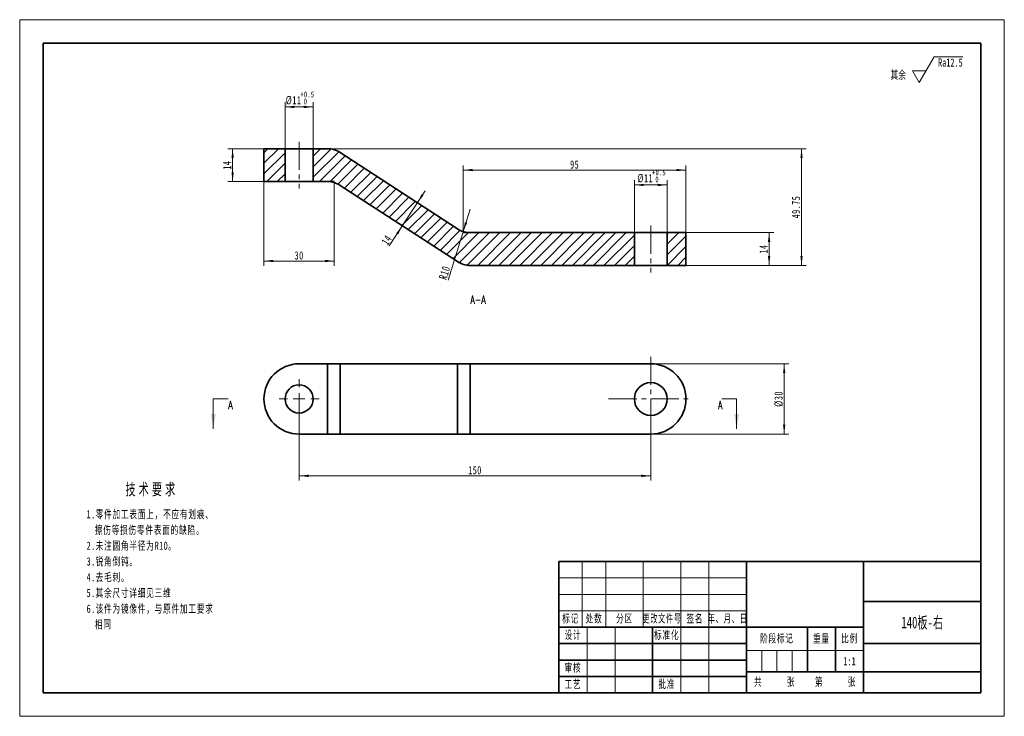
# Model space of a CAD drawing. Header units: millimetres. Extents: x -210 to 210, y -148 to 148.
import ezdxf
from ezdxf.enums import TextEntityAlignment as Align

# ---------------------------------------------------------------- set-up
doc = ezdxf.new("R2010")
doc.units = ezdxf.units.MM
doc.set_wipeout_variables(frame=1)
doc.linetypes.add('点画线', pattern=[18, 12, -2, 2, -2])
doc.layers.get('0').update_dxf_attribs({"lineweight": 35})
for name, color, linetype, lineweight in [('10', 7, 'Continuous', 18), ('中心线层', 1, '点画线', 18), ('剖面线层', 4, 'Continuous', 18), ('尺寸线层', 3, 'Continuous', 18), ('粗实线层', 7, 'Continuous', 35), ('细实线层', 7, 'Continuous', 18)]:
    doc.layers.add(name, color=color, linetype=linetype, lineweight=lineweight)
doc.styles.add('SLDTEXTSTYLE1', font='txt.shx', dxfattribs={"width": 0.7, "bigfont": 'gbcbig.shx'})
doc.styles.add('TitleStyle', font='txt', dxfattribs={"width": 0.667})
doc.styles.add('标准', font='txt', dxfattribs={"width": 0.667})
doc.dimstyles.new('GB_尺寸', dxfattribs={"dimtxt": 3.5, "dimasz": 4, "dimexe": 2, "dimexo": 0, "dimtad": 1, "dimdsep": 46, "dimtxsty": '标准', "dimblk": '_CAXARROW', "dimcen": 0, "dimdle": 6, "dimazin": 2, "dimtfac": 0.707107, "dimtdec": 3, "dimtmove": 2, "dimatfit": 3, "dimfxl": 0, "dimfrac": 2, "dimtolj": 1, "dimtzin": 0, "dimarcsym": 0})

# ---------------------------------------------------------------- blocks, each defined once
blk = doc.blocks.new('$CAXA_FRAME_13B17AC1$')
at = {"layer": '粗实线层'}
for p, q in [((-200, 138.5), (-200, -138.5)), ((200, 138.5), (-200, 138.5)), ((200, -138.5), (200, 138.5)), ((-200, -138.5), (200, -138.5))]:
    blk.add_line(p, q, dxfattribs=at)
at = {"layer": '细实线层'}
for p, q in [((210, 148.5), (-210, 148.5)), ((-210, 148.5), (-210, -148.5)), ((210, -148.5), (210, 148.5)), ((-210, -148.5), (210, -148.5))]:
    blk.add_line(p, q, dxfattribs=at)
blk = doc.blocks.new('$CAXA_TITLE_151E506F$')
at = {"layer": '粗实线层'}
for p, q in [((0, 56), (-180, 56)), ((-180, 56), (-180, 0)), ((-100, 56), (-100, 0)), ((-50, 56), (-50, 0)), ((0, 0), (0, 56)), ((0, 39), (-50, 39)), ((-50, 28), (-180, 28)), ((-140, 28), (-140, 0)), ((-74, 28), (-74, 9)), ((-62, 28), (-62, 9)), ((-100, 21), (-180, 21)), ((0, 21), (-50, 21)), ((-100, 14), (-180, 14)), ((0, 9), (-100, 9)), ((-100, 7), (-180, 7)), ((0, 0), (-180, 0))]:
    blk.add_line(p, q, dxfattribs=at)
at = {"layer": '细实线层'}
for p, q in [((-170, 56), (-170, 28)), ((-160, 56), (-160, 28)), ((-144, 56), (-144, 28)), ((-128, 56), (-128, 0)), ((-116, 56), (-116, 0)), ((-100, 49), (-180, 49)), ((-100, 42), (-180, 42)), ((-100, 35), (-180, 35)), ((-168, 28), (-168, 0)), ((-156, 28), (-156, 0)), ((-50, 18), (-100, 18)), ((-93.5, 18), (-93.5, 9)), ((-87, 18), (-87, 9)), ((-80.5, 18), (-80.5, 9))]:
    blk.add_line(p, q, dxfattribs=at)
at = {"layer": '尺寸线层', "char_height": 3.5, "attachment_point": 5, "line_spacing_factor": 1.369753, "style": '标准'}
for s, insert, width in [('\\T1.1;标记', (-175, 31.5), 18), ('\\T1.1;处数', (-165, 31.5), 18), ('\\T1.1;分区', (-152, 31.5), 30), ('\\T1.1;{\\W0.618357;更改文件号}', (-136, 31.5), 30), ('\\T1.1;签名', (-122, 31.5), 22), ('\\T1.1;{\\W0.634692;年、月、日}', (-108, 31.5), 30), ('\\T1.1;设计', (-174, 24.5), 22), ('\\T1.1;标准化', (-134, 24.5), 22), ('\\T1.1;阶段标记', (-87, 23), 50), ('\\T1.1;重量', (-68, 23), 22), ('\\T1.1;比例', (-56, 23), 22), ('\\T1.1;审核', (-174, 10.5), 22), ('\\T1.1;工艺', (-174, 3.5), 22), ('\\T1.1;批准', (-134, 3.5), 22), ('\\T1.1;共', (-95, 4.5), 8), ('\\T1.1;张', (-81, 4.5), 8), ('\\T1.1;第', (-69, 4.5), 8), ('\\T1.1;张', (-55, 4.5), 8)]:
    blk.add_mtext(s, dxfattribs=dict(at, insert=insert, width=width))
at = {"layer": '尺寸线层', "style": '标准'}
for tag, height, width, p in [('标记C', 3.54, 0.667, (-175, 52.5)), ('处数C', 3.54, 0.667, (-165, 52.5)), ('分区C', 3.54, 0.667, (-152, 52.5)), ('更改文件号C', 3.54, 0.512156, (-136, 52.5)), ('更改签名C', 3.54, 0.459969, (-122, 52.5)), ('更改日期C', 3.54, 0.62723, (-108, 52.5)), ('单位名称', 5.05, 0.667, (-25, 47.5)), ('标记B', 3.54, 0.667, (-175, 45.5)), ('处数B', 3.54, 0.667, (-165, 45.5)), ('分区B', 3.54, 0.667, (-152, 45.5)), ('更改文件号B', 3.54, 0.512156, (-136, 45.5)), ('更改签名B', 3.54, 0.459969, (-122, 45.5)), ('更改日期B', 3.54, 0.62723, (-108, 45.5)), ('材料名称', 5.05, 0.667, (-75, 42)), ('标记A', 3.54, 0.667, (-175, 38.5)), ('处数A', 3.54, 0.667, (-165, 38.5)), ('分区A', 3.54, 0.667, (-152, 38.5)), ('更改文件号A', 3.54, 0.512156, (-136, 38.5)), ('更改签名A', 3.54, 0.459969, (-122, 38.5)), ('更改日期A', 3.54, 0.62723, (-108, 38.5)), ('图纸名称', 5.05, 0.667, (-25, 30)), ('设计', 3.54, 0.667, (-162, 24.5)), ('设计日期', 3.54, 0.667, (-148, 24.5)), ('标准化', 3.54, 0.667, (-122, 24.5)), ('标准化日期', 3.54, 0.569556, (-108, 24.5)), ('图纸编号', 5.05, 0.667, (-25, 15)), ('审核', 3.54, 0.667, (-162, 10.5)), ('审核日期', 3.54, 0.667, (-148, 10.5)), ('阶段标记S', 3.54, 0.229984, (-96.75, 13.5)), ('阶段标记A', 3.54, 0.229984, (-90.25, 13.5)), ('阶段标记B', 3.54, 0.229984, (-83.75, 13.5)), ('阶段标记C', 3.54, 0.229984, (-77.25, 13.5)), ('重量', 3.54, 0.667, (-68, 13.5)), ('图纸比例', 3.54, 0.524733, (-56, 13.5)), ('工艺', 3.54, 0.667, (-162, 3.5)), ('工艺日期', 3.54, 0.667, (-148, 3.5)), ('批准', 3.54, 0.667, (-122, 3.5)), ('批准日期', 3.54, 0.667, (-108, 3.5)), ('页数', 3.54, 0.667, (-88, 4.5)), ('页码', 3.54, 0.667, (-62, 4.5)), ('投影符号', 3.54, 0.667, (-25, 4.5))]:
    blk.add_attdef(tag, text='', height=height, dxfattribs=dict(at, width=width)).set_placement(p, align=Align.MIDDLE_CENTER)
blk = doc.blocks.new('*X4')
at = {"layer": '尺寸线层', "color": 0, "linetype": 'ByBlock', "lineweight": -2, "line_spacing_factor": 1.15057}
for s, insert, char_height, width, attachment_point, style in [('\\T1.3;技术要求', (27.83, 0), 5, 114.1797, 2, 'TitleStyle'), ('\\T1.1;\\pxi-1,l1;1.零件加工表面上，不应有划痕、擦伤等损伤零件表面的缺陷。\\P2.未注圆角半径为R10。\\P3.锐角倒钝。\\P4.去毛刺。\\P5.其余尺寸详细见三维\\P6.该件为镜像件，与原件加工要求相同\\P', (0, -11.39), 3.5, 57.0899, 1, '标准')]:
    blk.add_mtext(s, dxfattribs=dict(at, insert=insert, char_height=char_height, width=width, attachment_point=attachment_point, style=style))
blk = doc.blocks.new('SW_CENTERMARKSYMBOL_0_9')
at = {"layer": '10', "color": 0}
for p, q in [((0, 5), (0, 8.5)), ((-5, 0), (-8.5, 0)), ((0, 0), (-2.5, 0)), ((0, 0), (0, 2.5)), ((0, 0), (0, -2.5)), ((0, 0), (2.5, 0)), ((5, 0), (8.5, 0)), ((0, -5), (0, -8.5))]:
    blk.add_line(p, q, dxfattribs=at)
blk = doc.blocks.new('*X6')
at = {"layer": '尺寸线层', "linetype": 'Continuous'}
for points in [[(109.67, 57.73), (110.17, 53.73), (109.17, 53.73)], [(109.67, 43.73), (110.17, 47.73), (109.17, 47.73)]]:
    blk.add_hatch(color=0, dxfattribs=at).paths.add_polyline_path(points, flags=0)
at = {"layer": '尺寸线层', "color": 0, "linetype": 'Continuous'}
for p, q in [((74.2, 57.73), (111.67, 57.73)), ((109.67, 57.73), (109.67, 43.73)), ((74.2, 43.73), (111.67, 43.73))]:
    blk.add_line(p, q, dxfattribs=at)
at = {"layer": '尺寸线层', "color": 0, "insert": (107.3, 50.73), "char_height": 3.5, "width": 7, "attachment_point": 5, "rotation": 90, "line_spacing_factor": 1.15057, "style": '标准'}
blk.add_mtext('\\T1.1;14', dxfattribs=at)
blk = doc.blocks.new('_CAXARROW')
blk.add_hatch(color=0).paths.add_polyline_path([(0, 0), (-1, 0.125), (-1, -0.125)], flags=0)
blk = doc.blocks.new('*X7')
at = {"layer": '尺寸线层', "linetype": 'Continuous'}
for points in [[(123.51, 93.48), (123.01, 89.48), (124.01, 89.48)], [(123.51, 43.73), (123.01, 47.73), (124.01, 47.73)]]:
    blk.add_hatch(color=0, dxfattribs=at).paths.add_polyline_path(points, flags=0)
at = {"layer": '尺寸线层', "color": 0, "linetype": 'Continuous'}
for p, q in [((-78.77, 93.48), (125.51, 93.48)), ((123.51, 43.73), (123.51, 93.48)), ((52.2, 43.73), (125.51, 43.73))]:
    blk.add_line(p, q, dxfattribs=at)
at = {"layer": '尺寸线层', "color": 0, "insert": (121.15, 68.61), "char_height": 3.5, "width": 16.3592, "attachment_point": 5, "rotation": 90, "line_spacing_factor": 1.15057, "style": '标准'}
blk.add_mtext('\\T1.1;49.75', dxfattribs=at)
blk = doc.blocks.new('*X8')
at = {"layer": '尺寸线层', "linetype": 'Continuous'}
for points in [[(-40.36, 70.44), (-37.76, 73.53), (-38.6, 74.07)], [(-46.75, 60.6), (-48.52, 56.98), (-49.35, 57.52)]]:
    blk.add_hatch(color=0, dxfattribs=at).paths.add_polyline_path(points, flags=0)
at = {"layer": '尺寸线层', "color": 0, "linetype": 'Continuous'}
for p, q in [((-37.09, 75.47), (-52.33, 52.03)), ((-34.26, 66.48), (-42.03, 71.53)), ((-40.65, 56.63), (-48.43, 61.69))]:
    blk.add_line(p, q, dxfattribs=at)
at = {"layer": '尺寸线层', "color": 0, "insert": (-53.49, 54.58), "char_height": 3.5, "width": 7, "attachment_point": 5, "rotation": 56.9761, "line_spacing_factor": 1.15057, "style": '标准'}
blk.add_mtext('\\T1.1;14', dxfattribs=at)
blk = doc.blocks.new('*X9')
at = {"layer": '尺寸线层', "linetype": 'Continuous'}
for points in [[(-119.17, 93.48), (-118.67, 89.48), (-119.67, 89.48)], [(-119.17, 79.48), (-118.67, 83.48), (-119.67, 83.48)]]:
    blk.add_hatch(color=0, dxfattribs=at).paths.add_polyline_path(points, flags=0)
at = {"layer": '尺寸线层', "color": 0, "linetype": 'Continuous'}
for p, q in [((-105.8, 93.48), (-121.17, 93.48)), ((-119.17, 93.48), (-119.17, 79.48)), ((-105.8, 79.48), (-121.17, 79.48))]:
    blk.add_line(p, q, dxfattribs=at)
at = {"layer": '尺寸线层', "color": 0, "insert": (-121.54, 86.48), "char_height": 3.5, "width": 7, "attachment_point": 5, "rotation": 90, "line_spacing_factor": 1.15057, "style": '标准'}
blk.add_mtext('\\T1.1;14', dxfattribs=at)
blk = doc.blocks.new('*X10')
at = {"layer": '尺寸线层', "linetype": 'Continuous'}
blk.add_hatch(color=0, dxfattribs=at).paths.add_polyline_path([(-20.81, 58.19), (-20.1, 62.15), (-19.15, 61.86)], flags=0)
at = {"layer": '尺寸线层', "color": 0, "linetype": 'Continuous'}
blk.add_line((-27.27, 37.49), (-17.84, 67.73), dxfattribs=at)
at = {"layer": '尺寸线层', "color": 0, "linetype": 'Continuous', "insert": (-28.77, 40.62), "char_height": 3.5, "width": 9.6812, "attachment_point": 5, "rotation": 72.6793, "line_spacing_factor": 1.15057, "style": '标准'}
blk.add_mtext('\\T1.1;R10', dxfattribs=at)
blk = doc.blocks.new('*X11')
at = {"layer": '尺寸线层', "linetype": 'Continuous'}
for points in [[(116.11, 1.8), (116.61, -2.2), (115.61, -2.2)], [(116.11, -28.2), (116.61, -24.2), (115.61, -24.2)]]:
    blk.add_hatch(color=0, dxfattribs=at).paths.add_polyline_path(points, flags=0)
at = {"layer": '尺寸线层', "color": 0, "linetype": 'Continuous'}
for p, q in [((59.2, 1.8), (118.11, 1.8)), ((116.11, 1.8), (116.11, -28.2)), ((59.2, -28.2), (118.11, -28.2))]:
    blk.add_line(p, q, dxfattribs=at)
at = {"layer": '尺寸线层', "color": 0, "insert": (113.76, -13.2), "char_height": 3.5, "width": 11.7255, "attachment_point": 5, "rotation": 90, "line_spacing_factor": 1.15057, "style": '标准'}
blk.add_mtext('\\T1.1;%%C30', dxfattribs=at)
blk = doc.blocks.new('*X12')
at = {"layer": '尺寸线层', "linetype": 'Continuous'}
for points in [[(-90.8, -45.98), (-86.8, -45.48), (-86.8, -46.48)], [(59.2, -45.98), (55.2, -45.48), (55.2, -46.48)]]:
    blk.add_hatch(color=0, dxfattribs=at).paths.add_polyline_path(points, flags=0)
at = {"layer": '尺寸线层', "color": 0, "linetype": 'Continuous'}
for p, q in [((-90.8, -13.2), (-90.8, -47.98)), ((59.2, -13.2), (59.2, -47.98)), ((-90.8, -45.98), (59.2, -45.98))]:
    blk.add_line(p, q, dxfattribs=at)
at = {"layer": '尺寸线层', "color": 0, "insert": (-15.8, -43.61), "char_height": 3.5, "width": 9.3027, "attachment_point": 5, "line_spacing_factor": 1.15057, "style": '标准'}
blk.add_mtext('\\T1.1;150', dxfattribs=at)
blk = doc.blocks.new('*X14')
at = {"layer": '尺寸线层', "color": 0, "char_height": 3.5, "attachment_point": 1, "line_spacing_factor": 1.15057, "style": '标准'}
for s, insert, width in [('\\T1.1;{\\H0.707107x;+0.5}', (-90.25, 117.86), 19.6447), ('\\T1.1;%%C11', (-96.54, 115.93), 45.8989), ('\\T1.1;{\\H0.707107x;0}', (-88.82, 114.91), 19.6447)]:
    blk.add_mtext(s, dxfattribs=dict(at, insert=insert, width=width))
blk = doc.blocks.new('*X13')
at = {"layer": '尺寸线层', "linetype": 'Continuous'}
for points in [[(-96.8, 111.31), (-92.8, 110.81), (-92.8, 111.81)], [(-84.8, 111.31), (-88.8, 110.81), (-88.8, 111.81)]]:
    blk.add_hatch(color=0, dxfattribs=at).paths.add_polyline_path(points, flags=0)
at = {"layer": '尺寸线层', "color": 0, "linetype": 'Continuous'}
for p, q in [((-96.8, 93.48), (-96.8, 113.31)), ((-84.8, 111.31), (-96.8, 111.31)), ((-84.8, 93.48), (-84.8, 113.31))]:
    blk.add_line(p, q, dxfattribs=at)
at = {"layer": '尺寸线层', "color": 0}
blk.add_blockref('*X14', (0, 0), dxfattribs=at)
blk = doc.blocks.new('*X16')
at = {"layer": '尺寸线层', "color": 0, "char_height": 3.5, "attachment_point": 1, "line_spacing_factor": 1.15057, "style": '标准'}
for s, insert, width in [('\\T1.1;{\\H0.707107x;+0.5}', (59.75, 84.61), 19.6447), ('\\T1.1;%%C11', (53.46, 82.68), 45.8989), ('\\T1.1;{\\H0.707107x;0}', (61.18, 81.66), 19.6447)]:
    blk.add_mtext(s, dxfattribs=dict(at, insert=insert, width=width))
blk = doc.blocks.new('*X15')
at = {"layer": '尺寸线层', "linetype": 'Continuous'}
for points in [[(52.2, 78.05), (56.2, 78.55), (56.2, 77.55)], [(66.2, 78.05), (62.2, 78.55), (62.2, 77.55)]]:
    blk.add_hatch(color=0, dxfattribs=at).paths.add_polyline_path(points, flags=0)
at = {"layer": '尺寸线层', "color": 0, "linetype": 'Continuous'}
for p, q in [((52.2, 57.73), (52.2, 80.05)), ((66.2, 57.73), (66.2, 80.05)), ((52.2, 78.05), (66.2, 78.05))]:
    blk.add_line(p, q, dxfattribs=at)
at = {"layer": '尺寸线层', "color": 0}
blk.add_blockref('*X16', (0, 0), dxfattribs=at)
blk = doc.blocks.new('*X17')
at = {"layer": '尺寸线层', "linetype": 'Continuous'}
for points in [[(-20.8, 84.39), (-16.8, 84.89), (-16.8, 83.89)], [(74.2, 84.39), (70.2, 84.89), (70.2, 83.89)]]:
    blk.add_hatch(color=0, dxfattribs=at).paths.add_polyline_path(points, flags=0)
at = {"layer": '尺寸线层', "color": 0, "linetype": 'Continuous'}
for p, q in [((-20.8, 57.73), (-20.8, 86.39)), ((-20.8, 84.39), (74.2, 84.39)), ((74.2, 57.73), (74.2, 86.39))]:
    blk.add_line(p, q, dxfattribs=at)
at = {"layer": '尺寸线层', "color": 0, "insert": (26.7, 86.74), "char_height": 3.5, "width": 7, "attachment_point": 5, "line_spacing_factor": 1.15057, "style": '标准'}
blk.add_mtext('\\T1.1;95', dxfattribs=at)
blk = doc.blocks.new('*X18')
at = {"layer": '尺寸线层', "linetype": 'Continuous'}
for points in [[(-105.8, 45.62), (-101.8, 46.12), (-101.8, 45.12)], [(-75.8, 45.62), (-79.8, 46.12), (-79.8, 45.12)]]:
    blk.add_hatch(color=0, dxfattribs=at).paths.add_polyline_path(points, flags=0)
at = {"layer": '尺寸线层', "color": 0, "linetype": 'Continuous'}
for p, q in [((-105.8, 79.48), (-105.8, 43.62)), ((-75.8, 79.48), (-75.8, 43.62)), ((-105.8, 45.62), (-75.8, 45.62))]:
    blk.add_line(p, q, dxfattribs=at)
at = {"layer": '尺寸线层', "color": 0, "insert": (-90.8, 47.98), "char_height": 3.5, "width": 7, "attachment_point": 5, "line_spacing_factor": 1.15057, "style": '标准'}
blk.add_mtext('\\T1.1;30', dxfattribs=at)
blk = doc.blocks.new('*X19')
at = {"layer": '尺寸线层', "color": 0, "linetype": 'Continuous'}
for p, q in [((0, 0), (6.35, 11)), ((6.35, 11), (18.57, 11)), ((0, 0), (-2.89, 5)), ((-2.89, 5), (2.89, 5))]:
    blk.add_line(p, q, dxfattribs=at)
at = {"layer": '尺寸线层', "color": 0, "style": '标准', "width": 0.667}
blk.add_text('Ra12.5', height=3.5, dxfattribs=at).set_placement((13.3, 8.56), align=Align.MIDDLE_CENTER)
blk.add_text('其余', height=3.5, dxfattribs=at).set_placement((-5.69, 3.25), align=Align.MIDDLE_RIGHT)

msp = doc.modelspace()

# ---------------------------------------------------------------- hatches: boundary and pattern name
at = {"layer": '剖面线层'}
h = msp.add_hatch(dxfattribs=at)
h.set_pattern_fill('ANSI31', color=256, style=0, pattern_type=0)
h.paths.add_polyline_path([(-96.801, 79.482), (-105.801, 79.482), (-105.801, 93.482), (-96.801, 93.482)], flags=0)
h = msp.add_hatch(dxfattribs=at)
h.set_pattern_fill('ANSI31', color=256, style=0, pattern_type=0)
edge = h.paths.add_edge_path(flags=0)
edge.add_arc((-17.837, 67.732), 10, 236.97613, 270, ccw=False)
edge.add_line((-17.837, 57.732), (52.199, 57.732))
edge.add_line((52.199, 57.732), (52.199, 43.732))
edge.add_line((52.199, 43.732), (-17.837, 43.732))
edge.add_arc((-17.837, 53.732), 10, 236.97613, 270)
edge.add_line((-23.287, 45.348), (-73.316, 77.867))
edge.add_arc((-78.766, 69.482), 10, 56.97613, 90, ccw=False)
edge.add_line((-78.766, 79.482), (-84.801, 79.482))
edge.add_line((-84.801, 79.482), (-84.801, 93.482))
edge.add_line((-84.801, 93.482), (-78.766, 93.482))
edge.add_arc((-78.766, 83.482), 10, 56.97613, 90)
edge.add_line((-73.316, 91.867), (-23.287, 59.348))
h = msp.add_hatch(dxfattribs=at)
h.set_pattern_fill('ANSI31', color=256, style=0, pattern_type=0)
h.paths.add_polyline_path([(66.199, 57.732), (74.199, 57.732), (74.199, 43.732), (66.199, 43.732)], flags=0)
at = {"layer": '尺寸线层'}
for points in [[(-127.401, -25.901), (-128.417, -19.551), (-126.385, -19.551)], [(95.799, -25.901), (94.783, -19.551), (96.815, -19.551)]]:
    msp.add_hatch(color=256, dxfattribs=at).paths.add_polyline_path(points, flags=0)

# ---------------------------------------------------------------- linework, layer by layer
at = {"layer": '中心线层'}
for p, q in [((-90.801, 96.482), (-90.801, 76.482)), ((59.199, 60.732), (59.199, 40.732)), ((59.199, 4.799), (59.199, -31.201)), ((41.199, -13.201), (77.199, -13.201))]:
    msp.add_line(p, q, dxfattribs=at)
at = {"layer": '尺寸线层'}
for p, q in [((-127.401, -13.201), (-121.051, -13.201)), ((-127.401, -13.201), (-127.401, -25.901)), ((95.799, -13.201), (89.449, -13.201)), ((95.799, -13.201), (95.799, -25.901))]:
    msp.add_line(p, q, dxfattribs=at)
at = {"layer": '粗实线层'}
for p, q in [((-105.801, 79.482), (-105.801, 93.482)), ((-96.801, 93.482), (-105.801, 93.482)), ((-96.801, 79.482), (-96.801, 93.482)), ((-96.801, 93.482), (-84.801, 93.482)), ((-84.801, 93.482), (-84.801, 79.482)), ((-78.766, 93.482), (-84.801, 93.482)), ((-23.287, 59.348), (-73.316, 91.867)), ((-96.801, 79.482), (-105.801, 79.482)), ((-96.801, 79.482), (-84.801, 79.482)), ((-75.801, 79.482), (-84.801, 79.482)), ((-73.316, 77.867), (-23.287, 45.348)), ((-20.801, 57.732), (52.199, 57.732)), ((52.199, 43.732), (52.199, 57.732)), ((66.199, 57.732), (52.199, 57.732)), ((66.199, 57.732), (66.199, 43.732)), ((66.199, 57.732), (74.199, 57.732)), ((74.199, 57.732), (74.199, 43.732)), ((-17.837, 43.732), (52.199, 43.732)), ((66.199, 43.732), (52.199, 43.732)), ((66.199, 43.732), (74.199, 43.732)), ((-90.801, 1.799), (-78.766, 1.799)), ((-78.766, 1.799), (-78.766, -28.201)), ((-73.316, 1.799), (-78.766, 1.799)), ((-73.316, -28.201), (-73.316, 1.799)), ((-23.287, 1.799), (-73.316, 1.799)), ((-23.287, 1.799), (-23.287, -28.201)), ((-17.837, 1.799), (-23.287, 1.799)), ((-17.837, 1.799), (59.199, 1.799)), ((-17.837, -28.201), (-17.837, 1.799)), ((-90.801, -28.201), (-78.766, -28.201)), ((-78.766, -28.201), (-73.316, -28.201)), ((-73.316, -28.201), (-23.287, -28.201)), ((-23.287, -28.201), (-17.837, -28.201)), ((59.199, -28.201), (-17.837, -28.201))]:
    msp.add_line(p, q, dxfattribs=at)
for centre, radius in [((-90.801, -13.201), 6), ((59.199, -13.201), 7)]:
    msp.add_circle(centre, radius, dxfattribs=at)
for centre, radius, start, end in [((-78.766, 83.482), 10, 56.97613, 90), ((-78.766, 69.482), 10, 56.97613, 90), ((-17.837, 67.732), 10, 236.97613, 270), ((-17.837, 53.732), 10, 236.97613, 270), ((-90.801, -13.201), 15, 90, 270), ((59.199, -13.201), 15, 270, 90)]:
    msp.add_arc(centre, radius, start, end, dxfattribs=at)

# ---------------------------------------------------------------- block references
at = {"layer": '中心线层', "xscale": -1, "rotation": 180}
msp.add_blockref('SW_CENTERMARKSYMBOL_0_9', (-90.801, -13.201), dxfattribs=at)
at = {"layer": '尺寸线层'}
msp.add_blockref('*X4', (-181.453, -49.205), dxfattribs=at)
at = {"layer": '粗实线层'}
msp.add_blockref('$CAXA_FRAME_13B17AC1$', (0, 0), dxfattribs=at)
ref = msp.add_blockref('$CAXA_TITLE_151E506F$', (200, -138.5), dxfattribs=at)
ref.add_attrib('图纸名称', '140板-右', dxfattribs={"layer": '尺寸线层', "height": 5, "style": '标准', "width": 0.667}).set_placement((175, -108.5), align=Align.MIDDLE_CENTER)
ref.add_attrib('图纸比例', '1:1', dxfattribs={"layer": '尺寸线层', "height": 3.5, "style": '标准', "width": 0.667}).set_placement((144, -125), align=Align.MIDDLE_CENTER)

# ---------------------------------------------------------------- texts
at = {"layer": '尺寸线层', "char_height": 3.5, "style": 'SLDTEXTSTYLE1'}
for s, insert, width, attachment_point in [('A-A', (-14.474, 27.371), 9.8, 8), ('A', (-121.051, -17.531), 2.8, 7), ('A', (87.921, -17.531), 2.8, 7)]:
    msp.add_mtext(s, dxfattribs=dict(at, insert=insert, width=width, attachment_point=attachment_point))

# ---------------------------------------------------------------- dimensions: what is measured, and where the dimension line sits
at = {"layer": '尺寸线层'}
for base, p1, p2, picture, middle in [((-96.801, 111.307), (-84.801, 93.482), (-96.801, 93.482), '*X13', (-90.801, 115.104)), ((66.199, 78.052), (52.199, 57.732), (66.199, 57.732), '*X15', (59.199, 81.85))]:
    dim = msp.add_linear_dim(base=base, p1=p1, p2=p2, text='\\A1;%%C11{\\H0.707107x;\\S+0.5^  0;}', dimstyle='GB_尺寸', override={"dimscale": 1, "dimsah": 1, "dimtfill": 1, "dimtzin": 0}, dxfattribs=at)
    dim.commit()
    dim.dimension.update_dxf_attribs({"geometry": picture, "text_midpoint": middle})
for base, p1, p2, angle, override, picture, middle in [((-119.171, 79.482), (-105.801, 93.482), (-105.801, 79.482), 270, {"dimscale": 1, "dimsah": 1, "dimtfill": 1, "dimtzin": 0}, '*X9', (-121.536, 86.482)), ((123.509, 93.482), (52.199, 43.732), (-78.766, 93.482), 90, {"dimscale": 1, "dimsah": 1, "dimtfill": 1, "dimtzin": 0}, '*X7', (121.154, 68.607)), ((109.669, 43.732), (74.199, 57.732), (74.199, 43.732), 270, {"dimscale": 1, "dimsah": 1, "dimtfill": 1, "dimtzin": 0}, '*X6', (107.304, 50.732)), ((116.114, -28.201), (59.199, 1.799), (59.199, -28.201), 270, {"dimscale": 1, "dimpost": '%%C<>', "dimsah": 1, "dimtfac": 1, "dimtfill": 1, "dimtzin": 0}, '*X11', (113.759, -13.201))]:
    dim = msp.add_linear_dim(base=base, p1=p1, p2=p2, angle=angle, dimstyle='GB_尺寸', override=override, dxfattribs=at)
    dim.commit()
    dim.dimension.update_dxf_attribs({"geometry": picture, "text_midpoint": middle})
for base, p1, p2, picture, middle in [((74.199, 84.388), (-20.801, 57.732), (74.199, 57.732), '*X17', (26.699, 86.744)), ((-75.801, 45.624), (-105.801, 79.482), (-75.801, 79.482), '*X18', (-90.801, 47.979)), ((59.199, -45.979), (-90.801, -13.201), (59.199, -13.201), '*X12', (-15.801, -43.614))]:
    dim = msp.add_linear_dim(base=base, p1=p1, p2=p2, dimstyle='GB_尺寸', override={"dimscale": 1, "dimsah": 1, "dimtfill": 1, "dimtzin": 0}, dxfattribs=at)
    dim.commit()
    dim.dimension.update_dxf_attribs({"geometry": picture, "text_midpoint": middle})
dim = msp.add_linear_dim(base=(-46.755, 60.602), p1=(-34.263, 66.482), p2=(-40.647, 56.632), angle=236.97613, text='14', dimstyle='GB_尺寸', override={"dimscale": 1, "dimsah": 1, "dimtfac": 1, "dimtfill": 1, "dimtzin": 0}, dxfattribs=at)
dim.commit()
dim.dimension.update_dxf_attribs({"geometry": '*X8', "text_midpoint": (-53.492, 54.577), "dimtype": 160})
dim = msp.add_radius_dim(center=(-17.837, 67.732), mpoint=(-20.814, 58.186), dimstyle='GB_尺寸', override={"dimscale": 1, "dimpost": 'R<>', "dimsah": 1, "dimtfill": 1, "dimtzin": 0}, dxfattribs=at)
dim.commit()
dim.dimension.update_dxf_attribs({"geometry": '*X10', "text_midpoint": (-26.513, 39.913)})

# ---------------------------------------------------------------- next in the draw order: wipeouts: each hides what was drawn before it
msp.add_wipeout([(173.709, 121.686), (176.596, 126.686), (176.596, 126.686), (170.822, 126.686), (170.822, 126.686)]).dxf.layer = '尺寸线层'

# ---------------------------------------------------------------- next in the draw order: block references
msp.add_blockref('*X19', (173.709, 121.686), dxfattribs=at)

doc.saveas('drawing.dxf')
